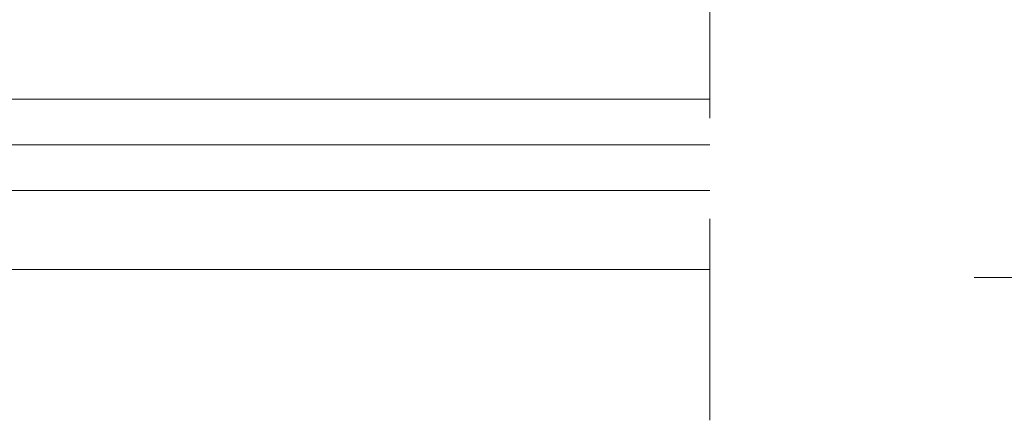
# Model space of a CAD drawing. Header units: millimetres. Extents: x -24591 to -17244, y 245914 to 251151.
# Tile 3 of 20: x -23357 to -22114, y 247419 to 247925. Entities that reach past the tile are written whole.
import ezdxf

# ---------------------------------------------------------------- set-up
doc = ezdxf.new("R2010")
doc.units = ezdxf.units.MM
doc.header["$MEASUREMENT"] = 0
doc.linetypes.add('IS-DASHED', pattern=[19.05, 12.7, -6.35])
doc.layers.add('IS-profil-cienka', color=7, linetype='Continuous', lineweight=15)
doc.linetypes.add('ZIGZAG', pattern='A,0.00254,-5.08,[131,ltypeshp.shx,S=5.08,R=0,X=-5.08,Y=0],-10.16,[131,ltypeshp.shx,S=5.08,R=180,X=5.08,Y=0],-5.08', length=20.32254)

msp = doc.modelspace()

# ---------------------------------------------------------------- linework, layer by layer
at = {"layer": 'IS-profil-cienka', "linetype": 'IS-DASHED', "lineweight": 9, "ltscale": 20}
for p, q in [((-22485.7, 249959.2), (-22485.7, 247419.2)), ((-19230.7, 247599.2), (-22185.7, 247599.2))]:
    msp.add_line(p, q, dxfattribs=at)
at = {"layer": 'IS-profil-cienka'}
for p, q in [((-24460.7, 247824.2), (-22485.7, 247824.2)), ((-24460.7, 247709.2), (-22485.7, 247709.2)), ((-24460.7, 247609.2), (-22485.7, 247609.2))]:
    msp.add_line(p, q, dxfattribs=at)
at = {"layer": 'IS-profil-cienka', "color": 252, "linetype": 'ZIGZAG', "lineweight": 0, "ltscale": 8}
msp.add_line((-24460.7, 247766.7), (-22485.7, 247766.7), dxfattribs=at)

doc.saveas('drawing.dxf')
